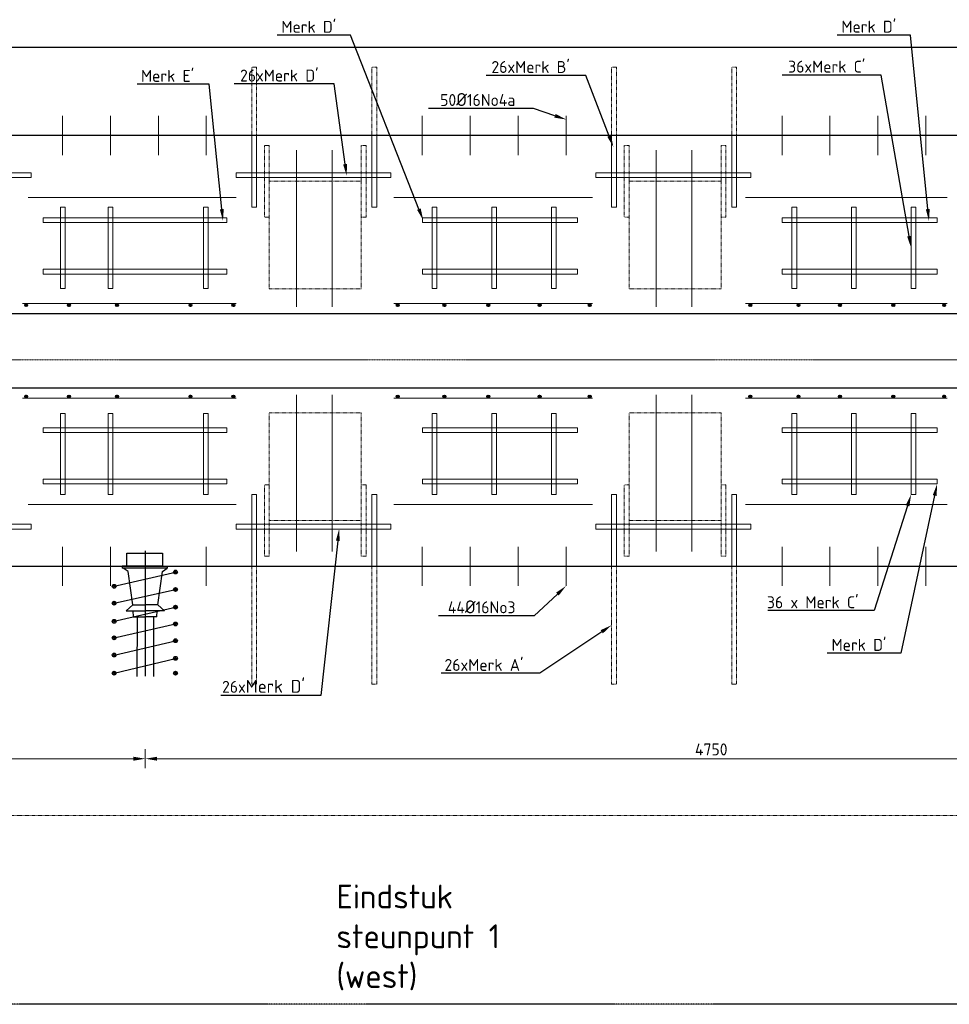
# Model space of a CAD drawing. Header units: millimetres. Extents: x -8028558 to 327273, y -63352 to 83293.
# Tile 56 of 195: x 5373 to 9274, y 4742 to 8871. Entities that reach past the tile are written whole.
import ezdxf
from ezdxf import colors
from ezdxf.entities.mleader import LeaderData, LeaderLine
from ezdxf.math import Vec2, Vec3

# ---------------------------------------------------------------- set-up
doc = ezdxf.new("R2010")
doc.units = ezdxf.units.MM
doc.linetypes.add('NLCS-HIDDEN', pattern=[4, 2, -2])
doc.linetypes.add('XX-AFBREEK', pattern=[7, 4, -1, 1, -1])
for name, color, linetype, lineweight in [('B-CO-BC-AANGRENZENDE CONSTRUCTIE_STAAL-A', 253, 'Continuous', 18), ('B-CO-BC-AFBREEKLIJN-G', 7, 'XX-AFBREEK', 18), ('B-CO-BC-AFBREEKLIJN-GD', 7, 'XX-AFBREEK', 25), ('B-CO-BC-AFBREEKLIJN-GN', 7, 'NLCS-HIDDEN', 13), ('B-CO-BC-BETONVORM-GD', 90, 'Continuous', 25), ('B-CO-BC-BETONVORM-M', 7, 'Continuous', 18), ('B-CO-BC-VOORSPANNING-GD', 200, 'Continuous', 25), ('B-CO-BC-WAPENING-GD', 130, 'Continuous', 25), ('B-CO-BC-WAPENING-GN', 150, 'NLCS-HIDDEN', 13), ('B-CO-BC-WAPENING_HOOFDWAPENING-G', 170, 'Continuous', 18), ('X-XX-AL-VERWIJZING-T25', 7, 'Continuous', 25)]:
    doc.layers.add(name, color=color, linetype=linetype, lineweight=lineweight)
doc.styles.add('NLCS-ISO-MM20-T25', font='NLCS-ISO.ttf', dxfattribs={"height": 50})
doc.styles.add('NLCS-ISO-MM20-T50', font='NLCS-ISO.ttf', dxfattribs={"height": 100})
doc.dimstyles.new('NLCS-MM20-T25-PIJL_L0_H0', dxfattribs={"dimscale": 20, "dimtxt": 2.5, "dimasz": 2.5, "dimexe": 2, "dimexo": 2, "dimgap": 0.7, "dimtad": 1, "dimdec": 0, "dimzin": 0, "dimdsep": 46, "dimtxsty": 'NLCS-ISO-MM20-T25', "dimcen": 0, "dimdle": 2, "dimclrd": 256, "dimclre": 256, "dimclrt": 256, "dimadec": 0, "dimazin": 0, "dimtfac": 1, "dimtdec": 3, "dimtofl": 0, "dimtmove": 0, "dimatfit": 3, "dimfxl": 2, "dimfxlon": 1, "dimtfillclr": 256, "dimtolj": 1, "dimtzin": 0, "dimlwd": -1, "dimlwe": -1, "dimarcsym": 0})
pattern_1 = [(45, (0, 0), (-2.8284271, 2.8284271), []), (45, (0, 2.4284), (-2.8284271, 2.8284271), []), (45, (0, 2.5284), (-2.8284271, 2.8284271), []), (45, (0, 2.6284), (-2.8284271, 2.8284271), [])]

# ---------------------------------------------------------------- blocks, each defined once
blk = doc.blocks.new('*D1619')
at = {"layer": 'B-CO-BC-BETONVORM-M', "transparency": 16777216}
for p, q in [((5899.9, 5812.2), (5899.9, 5732.2)), ((10649.9, 5812.2), (10649.9, 5732.2)), ((10599.9, 5772.2), (5949.9, 5772.2))]:
    blk.add_line(p, q, dxfattribs=at)
for points in [[(5949.9, 5780.5), (5949.9, 5763.8), (5899.9, 5772.2)], [(10599.9, 5780.5), (10599.9, 5763.8), (10649.9, 5772.2)]]:
    blk.add_solid(points, dxfattribs=at)
at = {"layer": 'B-CO-BC-BETONVORM-M', "transparency": 16777216, "insert": (8274.9, 5811.2), "char_height": 50, "attachment_point": 5, "style": 'NLCS-ISO-MM20-T25'}
blk.add_mtext('\\A1;4750', dxfattribs=at)
blk = doc.blocks.new('*D1620')
at = {"layer": 'B-CO-BC-BETONVORM-M', "transparency": 16777216}
for p, q in [((4199.9, 5812.2), (4199.9, 5732.2)), ((5899.9, 5812.2), (5899.9, 5732.2)), ((5849.9, 5772.2), (4249.9, 5772.2))]:
    blk.add_line(p, q, dxfattribs=at)
for points in [[(4249.9, 5780.5), (4249.9, 5763.8), (4199.9, 5772.2)], [(5849.9, 5780.5), (5849.9, 5763.8), (5899.9, 5772.2)]]:
    blk.add_solid(points, dxfattribs=at)
at = {"layer": 'B-CO-BC-BETONVORM-M', "transparency": 16777216, "insert": (5049.9, 5811.2), "char_height": 50, "attachment_point": 5, "style": 'NLCS-ISO-MM20-T25'}
blk.add_mtext('\\A1;1700', dxfattribs=at)

msp = doc.modelspace()

# ---------------------------------------------------------------- hatches: boundary and pattern name
at = {"layer": 'B-CO-BC-AANGRENZENDE CONSTRUCTIE_STAAL-A'}
h = msp.add_hatch(dxfattribs=at)
h.set_pattern_fill('ACO-STAAL', color=256, pattern_type=2)
h.set_pattern_definition(pattern_1)
h.paths.add_polyline_path([(5394.2, 7674.4, -1), (5406.2, 7674.4, -1)])
h = msp.add_hatch(dxfattribs=at)
h.set_pattern_fill('ACO-STAAL', color=256, pattern_type=2)
h.set_pattern_definition(pattern_1)
h.paths.add_polyline_path([(5573.6, 7674.4, -1), (5585.6, 7674.4, -1)])
h = msp.add_hatch(dxfattribs=at)
h.set_pattern_fill('ACO-STAAL', color=256, pattern_type=2)
h.set_pattern_definition(pattern_1)
h.paths.add_polyline_path([(5775.6, 7674.4, -1), (5787.6, 7674.4, -1)])
h = msp.add_hatch(dxfattribs=at)
h.set_pattern_fill('ACO-STAAL', color=256, pattern_type=2)
h.set_pattern_definition(pattern_1)
h.paths.add_polyline_path([(6083.9, 7674.4, -1), (6095.9, 7674.4, -1)])
h = msp.add_hatch(dxfattribs=at)
h.set_pattern_fill('ACO-STAAL', color=256, pattern_type=2)
h.set_pattern_definition(pattern_1)
h.paths.add_polyline_path([(6263.6, 7674.4, -1), (6275.6, 7674.4, -1)])
h = msp.add_hatch(dxfattribs=at)
h.set_pattern_fill('ACO-STAAL', color=256, pattern_type=2)
h.set_pattern_definition(pattern_1)
h.paths.add_polyline_path([(6953.2, 7674.4, -1), (6965.2, 7674.4, -1)])
h = msp.add_hatch(dxfattribs=at)
h.set_pattern_fill('ACO-STAAL', color=256, pattern_type=2)
h.set_pattern_definition(pattern_1)
h.paths.add_polyline_path([(7149.1, 7674.4, -1), (7161.1, 7674.4, -1)])
h = msp.add_hatch(dxfattribs=at)
h.set_pattern_fill('ACO-STAAL', color=256, pattern_type=2)
h.set_pattern_definition(pattern_1)
h.paths.add_polyline_path([(7333.3, 7674.4, -1), (7345.3, 7674.4, -1)])
h = msp.add_hatch(dxfattribs=at)
h.set_pattern_fill('ACO-STAAL', color=256, pattern_type=2)
h.set_pattern_definition(pattern_1)
h.paths.add_polyline_path([(7548.9, 7674.4, -1), (7560.9, 7674.4, -1)])
h = msp.add_hatch(dxfattribs=at)
h.set_pattern_fill('ACO-STAAL', color=256, pattern_type=2)
h.set_pattern_definition(pattern_1)
h.paths.add_polyline_path([(7758.9, 7674.4, -1), (7770.9, 7674.4, -1)])
h = msp.add_hatch(dxfattribs=at)
h.set_pattern_fill('ACO-STAAL', color=256, pattern_type=2)
h.set_pattern_definition(pattern_1)
h.paths.add_polyline_path([(8432.6, 7674.4, -1), (8444.6, 7674.4, -1)])
h = msp.add_hatch(dxfattribs=at)
h.set_pattern_fill('ACO-STAAL', color=256, pattern_type=2)
h.set_pattern_definition(pattern_1)
h.paths.add_polyline_path([(8634.8, 7674.4, -1), (8646.8, 7674.4, -1)])
h = msp.add_hatch(dxfattribs=at)
h.set_pattern_fill('ACO-STAAL', color=256, pattern_type=2)
h.set_pattern_definition(pattern_1)
h.paths.add_polyline_path([(8808.7, 7674.4, -1), (8820.7, 7674.4, -1)])
h = msp.add_hatch(dxfattribs=at)
h.set_pattern_fill('ACO-STAAL', color=256, pattern_type=2)
h.set_pattern_definition(pattern_1)
h.paths.add_polyline_path([(9032.8, 7674.4, -1), (9044.8, 7674.4, -1)])
h = msp.add_hatch(dxfattribs=at)
h.set_pattern_fill('ACO-STAAL', color=256, pattern_type=2)
h.set_pattern_definition(pattern_1)
h.paths.add_polyline_path([(9246, 7674.4, -1), (9258, 7674.4, -1)])
h = msp.add_hatch(dxfattribs=at)
h.set_pattern_fill('ACO-STAAL', color=256, pattern_type=2)
h.set_pattern_definition(pattern_1)
h.paths.add_polyline_path([(5394.2, 7290.4, 1), (5406.2, 7290.4, 1)])
h = msp.add_hatch(dxfattribs=at)
h.set_pattern_fill('ACO-STAAL', color=256, pattern_type=2)
h.set_pattern_definition(pattern_1)
h.paths.add_polyline_path([(5573.6, 7290.4, 1), (5585.6, 7290.4, 1)])
h = msp.add_hatch(dxfattribs=at)
h.set_pattern_fill('ACO-STAAL', color=256, pattern_type=2)
h.set_pattern_definition(pattern_1)
h.paths.add_polyline_path([(5775.6, 7290.4, 1), (5787.6, 7290.4, 1)])
h = msp.add_hatch(dxfattribs=at)
h.set_pattern_fill('ACO-STAAL', color=256, pattern_type=2)
h.set_pattern_definition(pattern_1)
h.paths.add_polyline_path([(6083.9, 7290.4, 1), (6095.9, 7290.4, 1)])
h = msp.add_hatch(dxfattribs=at)
h.set_pattern_fill('ACO-STAAL', color=256, pattern_type=2)
h.set_pattern_definition(pattern_1)
h.paths.add_polyline_path([(6263.6, 7290.4, 1), (6275.6, 7290.4, 1)])
h = msp.add_hatch(dxfattribs=at)
h.set_pattern_fill('ACO-STAAL', color=256, pattern_type=2)
h.set_pattern_definition(pattern_1)
h.paths.add_polyline_path([(6953.2, 7290.4, 1), (6965.2, 7290.4, 1)])
h = msp.add_hatch(dxfattribs=at)
h.set_pattern_fill('ACO-STAAL', color=256, pattern_type=2)
h.set_pattern_definition(pattern_1)
h.paths.add_polyline_path([(7149.1, 7290.4, 1), (7161.1, 7290.4, 1)])
h = msp.add_hatch(dxfattribs=at)
h.set_pattern_fill('ACO-STAAL', color=256, pattern_type=2)
h.set_pattern_definition(pattern_1)
h.paths.add_polyline_path([(7333.3, 7290.4, 1), (7345.3, 7290.4, 1)])
h = msp.add_hatch(dxfattribs=at)
h.set_pattern_fill('ACO-STAAL', color=256, pattern_type=2)
h.set_pattern_definition(pattern_1)
h.paths.add_polyline_path([(7548.9, 7290.4, 1), (7560.9, 7290.4, 1)])
h = msp.add_hatch(dxfattribs=at)
h.set_pattern_fill('ACO-STAAL', color=256, pattern_type=2)
h.set_pattern_definition(pattern_1)
h.paths.add_polyline_path([(7758.9, 7290.4, 1), (7770.9, 7290.4, 1)])
h = msp.add_hatch(dxfattribs=at)
h.set_pattern_fill('ACO-STAAL', color=256, pattern_type=2)
h.set_pattern_definition(pattern_1)
h.paths.add_polyline_path([(8432.6, 7290.4, 1), (8444.6, 7290.4, 1)])
h = msp.add_hatch(dxfattribs=at)
h.set_pattern_fill('ACO-STAAL', color=256, pattern_type=2)
h.set_pattern_definition(pattern_1)
h.paths.add_polyline_path([(8634.8, 7290.4, 1), (8646.8, 7290.4, 1)])
h = msp.add_hatch(dxfattribs=at)
h.set_pattern_fill('ACO-STAAL', color=256, pattern_type=2)
h.set_pattern_definition(pattern_1)
h.paths.add_polyline_path([(8808.7, 7290.4, 1), (8820.7, 7290.4, 1)])
h = msp.add_hatch(dxfattribs=at)
h.set_pattern_fill('ACO-STAAL', color=256, pattern_type=2)
h.set_pattern_definition(pattern_1)
h.paths.add_polyline_path([(9032.8, 7290.4, 1), (9044.8, 7290.4, 1)])
h = msp.add_hatch(dxfattribs=at)
h.set_pattern_fill('ACO-STAAL', color=256, pattern_type=2)
h.set_pattern_definition(pattern_1)
h.paths.add_polyline_path([(9246, 7290.4, 1), (9258, 7290.4, 1)])

# ---------------------------------------------------------------- linework, layer by layer
at = {"layer": 'B-CO-BC-AFBREEKLIJN-G', "flags": 128}
msp.add_lwpolyline([(16404, 7445.1), (-6325, 7445.1)], dxfattribs=at)
at = {"layer": 'B-CO-BC-AFBREEKLIJN-GD', "flags": 128}
msp.add_lwpolyline([(15614.8, 4742.3), (-5445.2, 4742.3)], dxfattribs=at)
at = {"layer": 'B-CO-BC-AFBREEKLIJN-GN', "flags": 128}
msp.add_lwpolyline([(12216, 5533.5), (-2153.5, 5533.5)], dxfattribs=at)
at = {"layer": 'B-CO-BC-BETONVORM-GD', "flags": 128}
for points in [[(15714.8, 8755), (-5940.2, 8755)], [(15714.8, 8385.7), (-5940.2, 8385.7)], [(15714.8, 7638.4), (-5940.2, 7638.4)], [(-5395.2, 6579.1), (15514.8, 6579.1), (15514.8, 4742.3)]]:
    msp.add_lwpolyline(points, dxfattribs=at)
at = {"layer": 'B-CO-BC-BETONVORM-GD', "ltscale": 500, "flags": 128}
msp.add_lwpolyline([(15494.8, 6579.1), (15494.8, 7326.4), (-5395.2, 7326.4), (-5395.2, 4742.3)], dxfattribs=at)
at = {"layer": 'B-CO-BC-VOORSPANNING-GD', "ltscale": 500, "flags": 128}
for points in [[(5822.5, 6579.1), (5822.5, 6634.1)], [(5822.5, 6634.1), (5972.5, 6634.1)], [(5972.5, 6634.1), (5972.5, 6579.1)], [(5822.5, 6579.1), (5802.5, 6579.1)], [(5802.5, 6579.1), (5802.5, 6571.1)], [(5972.5, 6579.1), (5822.5, 6579.1)], [(5972.5, 6579.1), (5992.5, 6579.1)], [(5992.5, 6579.1), (5992.5, 6571.1)], [(6034.9, 6554.8), (6018.9, 6554.8)], [(6026.9, 6546.8), (6026.9, 6562.8)], [(6026.9, 6554.8), (6034.9, 6554.8)], [(5777.6, 6495.2), (5761.6, 6495.2)], [(5769.6, 6487.2), (5769.6, 6503.2)], [(5769.6, 6495.2), (5777.6, 6495.2)], [(6026.9, 6473.9), (6026.9, 6489.9)], [(6034.9, 6481.9), (6018.9, 6481.9)], [(6026.9, 6481.9), (6034.9, 6481.9)], [(5777.6, 6424.6), (5761.6, 6424.6)], [(5769.6, 6416.6), (5769.6, 6432.6)], [(5769.6, 6424.6), (5777.6, 6424.6)], [(6034.9, 6407.9), (6018.9, 6407.9)], [(6026.9, 6399.9), (6026.9, 6415.9)], [(6026.9, 6407.9), (6034.9, 6407.9)], [(5777.6, 6348.3), (5761.6, 6348.3)], [(5769.6, 6340.3), (5769.6, 6356.3)], [(5769.6, 6348.3), (5777.6, 6348.3)], [(6034.9, 6337.2), (6018.9, 6337.2)], [(6026.9, 6329.2), (6026.9, 6345.2)], [(6026.9, 6337.2), (6034.9, 6337.2)], [(5777.6, 6278.8), (5761.6, 6278.8)], [(5769.6, 6270.8), (5769.6, 6286.8)], [(5769.6, 6278.8), (5777.6, 6278.8)], [(6034.9, 6267.1), (6018.9, 6267.1)], [(6026.9, 6259.1), (6026.9, 6275.1)], [(6026.9, 6267.1), (6034.9, 6267.1)], [(5777.6, 6207), (5761.6, 6207)], [(5769.6, 6199), (5769.6, 6215)], [(5769.6, 6207), (5777.6, 6207)], [(6026.9, 6185.1), (6026.9, 6201.1)], [(6034.9, 6193.1), (6018.9, 6193.1)], [(6026.9, 6193.1), (6034.9, 6193.1)], [(5777.6, 6130.7), (5761.6, 6130.7)], [(5769.6, 6122.7), (5769.6, 6138.7)], [(5769.6, 6130.7), (5777.6, 6130.7)], [(6034.9, 6130.7), (6018.9, 6130.7)], [(6026.9, 6122.7), (6026.9, 6138.7)], [(6026.9, 6130.7), (6034.9, 6130.7)]]:
    msp.add_lwpolyline(points, dxfattribs=at)
at = {"layer": 'B-CO-BC-VOORSPANNING-GD', "ltscale": 5, "flags": 128}
for points in [[(5899.9, 6643.4), (5899.9, 6118.3)], [(5992.5, 6571.1), (5802.5, 6571.1)], [(5827.8, 6556.8), (5807.3, 6571.1)], [(5971.9, 6556.8), (5992.5, 6571.1)], [(5769.6, 6495.2), (6026.9, 6554.8)], [(5847.3, 6417.4), (5827.8, 6556.8)], [(5952.4, 6417.4), (5971.9, 6556.8)], [(5769.6, 6424.6), (6026.9, 6481.9)], [(5769.6, 6348.3), (6026.9, 6407.9)], [(5819.3, 6392.5), (5847.3, 6417.4)], [(5980.4, 6392.5), (5952.4, 6417.4)], [(5851.1, 6367.5), (5849.7, 6392.8)], [(5865.8, 6367.7), (5865.1, 6116.6)], [(5934, 6367.7), (5934.7, 6116.6)], [(5948.7, 6367.5), (5950.1, 6392.8)], [(5769.6, 6278.8), (6026.9, 6337.2)], [(5769.6, 6207), (6026.9, 6267.1)], [(5769.6, 6130.7), (6026.9, 6193.1)]]:
    msp.add_lwpolyline(points, dxfattribs=at)
at = {"layer": 'B-CO-BC-VOORSPANNING-GD', "flags": 128}
for points in [[(5847.3, 6417.4), (5899.9, 6417.4)], [(5952.4, 6417.4), (5899.9, 6417.4)], [(5819.3, 6392.5), (5899.9, 6392.5)], [(5851.1, 6367.5), (5899.9, 6367.5)], [(5980.4, 6392.5), (5899.9, 6392.5)], [(5948.7, 6367.5), (5899.9, 6367.5)]]:
    msp.add_lwpolyline(points, dxfattribs=at)
at = {"layer": 'B-CO-BC-VOORSPANNING-GD', "ltscale": 500}
for centre in [(6026.9, 6554.8), (5769.6, 6495.2), (6026.9, 6481.9), (5769.6, 6424.6), (6026.9, 6407.9), (5769.6, 6348.3), (6026.9, 6337.2), (5769.6, 6278.8), (6026.9, 6267.1), (5769.6, 6207), (6026.9, 6193.1), (5769.6, 6130.7), (6026.9, 6130.7)]:
    msp.add_circle(centre, 8, dxfattribs=at)
at = {"layer": 'B-CO-BC-WAPENING-GD'}
for centre in [(5400.2, 7674.4), (5579.6, 7674.4), (5781.6, 7674.4), (6089.9, 7674.4), (6269.6, 7674.4), (6959.2, 7674.4), (7155.1, 7674.4), (7339.3, 7674.4), (7554.9, 7674.4), (7764.9, 7674.4), (8438.6, 7674.4), (8640.8, 7674.4), (8814.7, 7674.4), (9038.8, 7674.4), (9252, 7674.4), (5400.2, 7290.4), (5579.6, 7290.4), (5781.6, 7290.4), (6089.9, 7290.4), (6269.6, 7290.4), (6959.2, 7290.4), (7155.1, 7290.4), (7339.3, 7290.4), (7554.9, 7290.4), (7764.9, 7290.4), (8438.6, 7290.4), (8640.8, 7290.4), (8814.7, 7290.4), (9038.8, 7290.4), (9252, 7290.4)]:
    msp.add_circle(centre, 6, dxfattribs=at)
at = {"layer": 'B-CO-BC-WAPENING-GN'}
for points in [[(6367.3, 8385.7), (6367.3, 8672.4), (6347.3, 8672.4), (6347.3, 8385.7)], [(6871.2, 8385.7), (6871.2, 8672.4), (6851.2, 8672.4), (6851.2, 8385.7)], [(7876.8, 8385.7), (7876.8, 8672.4), (7856.8, 8672.4), (7856.8, 8385.7)], [(8380.7, 8385.7), (8380.7, 8672.4), (8360.7, 8672.4), (8360.7, 8385.7)]]:
    msp.add_lwpolyline(points, dxfattribs=at)
at = {"layer": 'B-CO-BC-WAPENING-GN', "flags": 128}
for points in [[(6420.4, 8343.5), (6400.4, 8343.5)], [(6400.4, 8343.5), (6400.4, 8043.5)], [(6420.4, 8193.5), (6420.4, 8343.5)], [(6826.3, 8343.5), (6806.3, 8343.5)], [(6806.3, 8343.5), (6806.3, 8193.5)], [(6826.3, 8193.5), (6826.3, 8343.5)], [(7930, 8343.5), (7910, 8343.5)], [(7910, 8343.5), (7910, 8043.5)], [(7930, 8193.5), (7930, 8343.5)], [(8335.9, 8343.5), (8315.9, 8343.5)], [(8315.9, 8343.5), (8315.9, 8193.5)], [(8335.9, 8193.5), (8335.9, 8343.5)], [(6826.3, 8193.5), (6826.3, 8043.5)], [(8335.9, 8193.5), (8335.9, 8043.5)], [(6420.4, 8043.5), (6400.4, 8043.5)], [(6826.3, 8043.5), (6806.3, 8043.5)], [(7930, 8043.5), (7910, 8043.5)], [(8335.9, 8043.5), (8315.9, 8043.5)], [(6400.4, 6621.3), (6400.4, 6921.3)], [(6420.4, 6921.3), (6400.4, 6921.3)], [(6826.3, 6921.3), (6806.3, 6921.3)], [(6826.3, 6771.3), (6826.3, 6921.3)], [(7910, 6621.3), (7910, 6921.3)], [(7930, 6921.3), (7910, 6921.3)], [(8335.9, 6921.3), (8315.9, 6921.3)], [(8335.9, 6771.3), (8335.9, 6921.3)], [(6420.4, 6771.3), (6420.4, 6621.3)], [(6806.3, 6621.3), (6806.3, 6771.3)], [(6826.3, 6771.3), (6826.3, 6621.3)], [(7930, 6771.3), (7930, 6621.3)], [(8315.9, 6621.3), (8315.9, 6771.3)], [(8335.9, 6771.3), (8335.9, 6621.3)], [(6420.4, 6621.3), (6400.4, 6621.3)], [(6826.3, 6621.3), (6806.3, 6621.3)], [(7930, 6621.3), (7910, 6621.3)], [(8335.9, 6621.3), (8315.9, 6621.3)], [(6347.3, 6579.1), (6347.3, 6085.4)], [(6367.3, 6085.4), (6367.3, 6579.1)], [(6851.2, 6579.1), (6851.2, 6085.4)], [(6871.2, 6085.4), (6871.2, 6579.1)], [(7856.8, 6579.1), (7856.8, 6085.4)], [(7876.8, 6085.4), (7876.8, 6579.1)], [(8360.7, 6579.1), (8360.7, 6085.4)], [(8380.7, 6085.4), (8380.7, 6579.1)], [(6347.3, 6085.4), (6367.3, 6085.4)], [(6851.2, 6085.4), (6871.2, 6085.4)], [(7856.8, 6085.4), (7876.8, 6085.4)], [(8360.7, 6085.4), (8380.7, 6085.4)]]:
    msp.add_lwpolyline(points, dxfattribs=at)
at = {"layer": 'B-CO-BC-WAPENING-GN'}
for points in [[(6806.3, 8193.5), (6420.4, 8193.5), (6420.4, 7742.3), (6806.3, 7742.3)], [(8315.9, 8193.5), (7930, 8193.5), (7930, 7742.3), (8315.9, 7742.3)], [(6806.3, 6771.3), (6420.4, 6771.3), (6420.4, 7222.5), (6806.3, 7222.5)], [(8315.9, 6771.3), (7930, 6771.3), (7930, 7222.5), (8315.9, 7222.5)]]:
    msp.add_lwpolyline(points, close=True, dxfattribs=at)
at = {"layer": 'B-CO-BC-WAPENING_HOOFDWAPENING-G', "flags": 128}
for points in [[(5552.8, 8467.9), (5552.8, 8303.5)], [(5753.9, 8467.9), (5753.9, 8303.5)], [(5955, 8467.9), (5955, 8303.5)], [(6156.2, 8467.9), (6156.2, 8303.5)], [(7062.3, 8467.9), (7062.3, 8303.5)], [(7263.4, 8467.9), (7263.4, 8303.5)], [(7464.6, 8467.9), (7464.6, 8303.5)], [(7665.7, 8467.9), (7665.7, 8303.5)], [(8571.8, 8467.9), (8571.8, 8303.5)], [(8773, 8467.9), (8773, 8303.5)], [(8974.1, 8467.9), (8974.1, 8303.5)], [(9175.2, 8467.9), (9175.2, 8303.5)], [(6534.3, 8140.3), (6534.3, 8323.8)], [(6684.2, 8136.5), (6684.2, 8323.8)], [(8043.8, 8140.3), (8043.8, 8323.8)], [(8193.7, 8136.5), (8193.7, 8323.8)], [(6534.3, 8140.3), (6534.3, 7666.5)], [(6684.2, 8136.5), (6684.2, 7666.5)], [(8043.8, 8140.3), (8043.8, 7666.5)], [(8193.7, 8136.5), (8193.7, 7666.5)], [(6281.6, 8125.9), (5409.1, 8125.9)], [(7777, 8125.9), (6942.4, 8125.9)], [(9264.1, 8125.9), (8419.2, 8125.9)], [(6281.6, 7680.4), (5384.5, 7680.4)], [(7777, 7680.4), (6942.4, 7680.4)], [(9264.1, 7680.4), (8419.2, 7680.4)], [(6281.6, 7284.4), (5384.5, 7284.4)], [(6534.3, 6824.5), (6534.3, 7298.3)], [(6684.2, 6828.3), (6684.2, 7298.3)], [(7777, 7284.4), (6942.4, 7284.4)], [(8043.8, 6824.5), (8043.8, 7298.3)], [(8193.7, 6828.3), (8193.7, 7298.3)], [(9264.1, 7284.4), (8419.2, 7284.4)], [(6281.6, 6838.9), (5409.1, 6838.9)], [(6534.3, 6824.5), (6534.3, 6641)], [(6684.2, 6828.3), (6684.2, 6641)], [(7777, 6838.9), (6942.4, 6838.9)], [(8043.8, 6824.5), (8043.8, 6641)], [(8193.7, 6828.3), (8193.7, 6641)], [(9264.1, 6838.9), (8419.2, 6838.9)], [(5552.8, 6496.9), (5552.8, 6661.3)], [(5753.9, 6496.9), (5753.9, 6661.3)], [(6156.2, 6496.9), (6156.2, 6661.3)], [(7062.3, 6496.9), (7062.3, 6661.3)], [(7263.4, 6496.9), (7263.4, 6661.3)], [(7464.6, 6496.9), (7464.6, 6661.3)], [(7665.7, 6496.9), (7665.7, 6661.3)], [(8571.8, 6496.9), (8571.8, 6661.3)], [(8773, 6496.9), (8773, 6661.3)], [(8974.1, 6496.9), (8974.1, 6661.3)], [(9175.2, 6496.9), (9175.2, 6661.3)]]:
    msp.add_lwpolyline(points, dxfattribs=at)
at = {"layer": 'B-CO-BC-WAPENING_HOOFDWAPENING-G'}
for points in [[(6367.3, 8385.7), (6367.3, 8084.4), (6347.3, 8084.4), (6347.3, 8385.7)], [(6871.2, 8385.7), (6871.2, 8084.4), (6851.2, 8084.4), (6851.2, 8385.7)], [(7876.8, 8385.7), (7876.8, 8084.4), (7856.8, 8084.4), (7856.8, 8385.7)], [(8380.7, 8385.7), (8380.7, 8084.4), (8360.7, 8084.4), (8360.7, 8385.7)], [(6367.3, 6579.1), (6367.3, 6880.4), (6347.3, 6880.4), (6347.3, 6579.1)], [(6871.2, 6579.1), (6871.2, 6880.4), (6851.2, 6880.4), (6851.2, 6579.1)], [(7876.8, 6579.1), (7876.8, 6880.4), (7856.8, 6880.4), (7856.8, 6579.1)], [(8380.7, 6579.1), (8380.7, 6880.4), (8360.7, 6880.4), (8360.7, 6579.1)]]:
    msp.add_lwpolyline(points, dxfattribs=at)
for points in [[(4771.6, 8229.5), (4771.6, 8209.5), (5421.6, 8209.5), (5421.6, 8229.5)], [(6281.1, 8229.5), (6281.1, 8209.5), (6931.1, 8209.5), (6931.1, 8229.5)], [(7790.7, 8229.5), (7790.7, 8209.5), (8440.7, 8209.5), (8440.7, 8229.5)], [(5544.6, 8084.4), (5544.6, 7744.4), (5564.6, 7744.4), (5564.6, 8084.4)], [(5744.5, 8084.4), (5744.5, 7744.4), (5764.5, 7744.4), (5764.5, 8084.4)], [(6144.4, 8084.4), (6144.4, 7744.4), (6164.4, 7744.4), (6164.4, 8084.4)], [(7104.1, 8084.4), (7104.1, 7744.4), (7124.1, 7744.4), (7124.1, 8084.4)], [(7354, 8084.4), (7354, 7744.4), (7374, 7744.4), (7374, 8084.4)], [(7603.9, 8084.4), (7603.9, 7744.4), (7623.9, 7744.4), (7623.9, 8084.4)], [(8613.6, 8084.4), (8613.6, 7744.4), (8633.6, 7744.4), (8633.6, 8084.4)], [(8863.5, 8084.4), (8863.5, 7744.4), (8883.5, 7744.4), (8883.5, 8084.4)], [(9113.5, 8084.4), (9113.5, 7744.4), (9133.5, 7744.4), (9133.5, 8084.4)], [(5471.7, 8040.2), (5471.7, 8020.2), (6241.7, 8020.2), (6241.7, 8040.2)], [(7063.3, 8040.2), (7063.3, 8020.2), (7713.3, 8020.2), (7713.3, 8040.2)], [(8572.8, 8040.2), (8572.8, 8020.2), (9222.8, 8020.2), (9222.8, 8040.2)], [(5471.7, 7824.5), (5471.7, 7804.5), (6241.7, 7804.5), (6241.7, 7824.5)], [(7063.3, 7824.5), (7063.3, 7804.5), (7713.3, 7804.5), (7713.3, 7824.5)], [(8572.8, 7824.5), (8572.8, 7804.5), (9222.8, 7804.5), (9222.8, 7824.5)], [(5544.6, 6880.4), (5544.6, 7220.4), (5564.6, 7220.4), (5564.6, 6880.4)], [(5744.5, 6880.4), (5744.5, 7220.4), (5764.5, 7220.4), (5764.5, 6880.4)], [(6144.4, 6880.4), (6144.4, 7220.4), (6164.4, 7220.4), (6164.4, 6880.4)], [(7104.1, 6880.4), (7104.1, 7220.4), (7124.1, 7220.4), (7124.1, 6880.4)], [(7354, 6880.4), (7354, 7220.4), (7374, 7220.4), (7374, 6880.4)], [(7603.9, 6880.4), (7603.9, 7220.4), (7623.9, 7220.4), (7623.9, 6880.4)], [(8613.6, 6880.4), (8613.6, 7220.4), (8633.6, 7220.4), (8633.6, 6880.4)], [(8863.5, 6880.4), (8863.5, 7220.4), (8883.5, 7220.4), (8883.5, 6880.4)], [(9113.5, 6880.4), (9113.5, 7220.4), (9133.5, 7220.4), (9133.5, 6880.4)], [(5471.7, 7140.3), (5471.7, 7160.3), (6241.7, 7160.3), (6241.7, 7140.3)], [(7063.3, 7140.3), (7063.3, 7160.3), (7713.3, 7160.3), (7713.3, 7140.3)], [(8572.8, 7140.3), (8572.8, 7160.3), (9222.8, 7160.3), (9222.8, 7140.3)], [(5471.7, 6924.6), (5471.7, 6944.6), (6241.7, 6944.6), (6241.7, 6924.6)], [(7063.3, 6924.6), (7063.3, 6944.6), (7713.3, 6944.6), (7713.3, 6924.6)], [(8572.8, 6924.6), (8572.8, 6944.6), (9222.8, 6944.6), (9222.8, 6924.6)], [(4771.6, 6735.3), (4771.6, 6755.3), (5421.6, 6755.3), (5421.6, 6735.3)], [(6281.1, 6735.3), (6281.1, 6755.3), (6931.1, 6755.3), (6931.1, 6735.3)], [(7790.7, 6735.3), (7790.7, 6755.3), (8440.7, 6755.3), (8440.7, 6735.3)]]:
    msp.add_lwpolyline(points, close=True, dxfattribs=at)

# ---------------------------------------------------------------- texts
at = {"layer": 'X-XX-AL-VERWIJZING-T25', "insert": (6702.1, 5244.2), "char_height": 100, "attachment_point": 1, "style": 'NLCS-ISO-MM20-T50'}
msp.add_mtext_dynamic_manual_height_columns('Eindstuk steunpunt 1 (west)', width=927.245, gutter_width=35, heights=[0], dxfattribs=at)

# ---------------------------------------------------------------- dimensions: what is measured, and where the dimension line sits
at = {"layer": 'B-CO-BC-BETONVORM-M'}
for base, p1, p2, picture, middle in [((4199.9, 5772.2), (5899.9, 6579.1), (4199.9, 6579.1), '*D1620', (5049.9, 5811.2)), ((5899.9, 5772.2), (10649.9, 6579.1), (5899.9, 6579.1), '*D1619', (8274.9, 5811.2))]:
    dim = msp.add_linear_dim(base=base, p1=p1, p2=p2, angle=180, dimstyle='NLCS-MM20-T25-PIJL_L0_H0', dxfattribs=at)
    dim.commit()
    dim.dimension.update_dxf_attribs({"geometry": picture, "text_midpoint": middle})

# ---------------------------------------------------------------- leaders
at = {"layer": 'X-XX-AL-VERWIJZING-T25'}
ml = msp.add_multileader_mtext('Standard', dxfattribs=at)
ml.set_content("Merk D'", color=256, style='NLCS-ISO-MM20-T25')
ml.set_leader_properties(color=256, linetype='ByLayer', lineweight=-1)
ml.build(insert=Vec2(0, 0))
ml.multileader.update_dxf_attribs({"text_left_attachment_type": 5, "text_right_attachment_type": 5, "dogleg_length": 50, "arrow_head_size": 50})
ctx = ml.context
ctx.base_point, ctx.char_height, ctx.arrow_head_size, ctx.landing_gap_size, ctx.plane_origin = Vec3(6453.2, 8806.2), 50, 50, 18, Vec3(6993, 9037.6)
ctx.left_attachment, ctx.right_attachment = 5, 5
notes = []
notes.append((ctx, [(0, (1, 1, 0), (6761.7, 8806.2), (-1, 0), 50, [(0, [(7066.4, 8030.3)], 0, [])])]))
ctx.mtext.insert, ctx.mtext.flow_direction = Vec3(6471.2, 8866.2), 5
ml = msp.add_multileader_mtext('Standard', dxfattribs=at)
ml.set_content("Merk D'", color=256, style='NLCS-ISO-MM20-T25')
ml.set_leader_properties(color=256, linetype='ByLayer', lineweight=-1)
ml.build(insert=Vec2(0, 0))
ml.multileader.update_dxf_attribs({"text_left_attachment_type": 5, "text_right_attachment_type": 5, "dogleg_length": 50, "arrow_head_size": 50})
ctx = ml.context
ctx.base_point, ctx.char_height, ctx.arrow_head_size, ctx.landing_gap_size, ctx.plane_origin = Vec3(8802.9, 8806.9), 50, 50, 18, Vec3(9325.2, 9003.9)
ctx.left_attachment, ctx.right_attachment = 5, 5
notes.append((ctx, [(0, (1, 1, 0), (9111.4, 8806.9), (-1, 0), 50, [(0, [(9188.3, 8027.3)], 0, [])])]))
ctx.mtext.insert, ctx.mtext.flow_direction = Vec3(8820.9, 8866.9), 5
ml = msp.add_multileader_mtext('Standard', dxfattribs=at)
ml.set_content('4{\\H1.08333x;Ø\\H1x;12No9a,b}', color=256, style='NLCS-ISO-MM20-T25')
ml.set_leader_properties(color=256, linetype='ByLayer', lineweight=-1)
ml.build(insert=Vec2(0, 0))
ml.multileader.update_dxf_attribs({"text_left_attachment_type": 5, "text_right_attachment_type": 5, "dogleg_length": 50, "arrow_head_size": 50})
ctx = ml.context
ctx.base_point, ctx.char_height, ctx.arrow_head_size, ctx.landing_gap_size, ctx.plane_origin = Vec3(1884.9, 8640.2), 50, 50, 18, Vec3(2296.6, 8593.8)
ctx.left_attachment, ctx.right_attachment = 5, 5
notes.append((ctx, [(1, (1, 1, 0), (2333.6, 8640.2), (-1, 0), 50, [(0, [(2425.4, 8356.7)], 0, [])])]))
ctx.mtext.insert, ctx.mtext.width, ctx.mtext.flow_direction = Vec3(1902.9, 8705.2), 19735.353, 5
ml = msp.add_multileader_mtext('Standard', dxfattribs=at)
ml.set_content("26xMerk B'", color=256, style='NLCS-ISO-MM20-T25')
ml.set_leader_properties(color=256, linetype='ByLayer', lineweight=-1)
ml.build(insert=Vec2(0, 0))
ml.multileader.update_dxf_attribs({"text_left_attachment_type": 5, "text_right_attachment_type": 5, "dogleg_length": 50, "arrow_head_size": 50})
ctx = ml.context
ctx.base_point, ctx.char_height, ctx.arrow_head_size, ctx.landing_gap_size, ctx.plane_origin = Vec3(7334.5, 8637.8), 50, 50, 18, Vec3(7861.8, 8834.8)
ctx.left_attachment, ctx.right_attachment = 5, 5
notes.append((ctx, [(0, (1, 1, 0), (7748, 8637.8), (-1, 0), 50, [(0, [(7864.4, 8336.8)], 0, [])])]))
ctx.mtext.insert, ctx.mtext.flow_direction = Vec3(7352.5, 8697.8), 5
ml = msp.add_multileader_mtext('Standard', dxfattribs=at)
ml.set_content("36xMerk C'", color=256, style='NLCS-ISO-MM20-T25')
ml.set_leader_properties(color=256, linetype='ByLayer', lineweight=-1)
ml.build(insert=Vec2(0, 0))
ml.multileader.update_dxf_attribs({"text_left_attachment_type": 5, "text_right_attachment_type": 5, "dogleg_length": 50, "arrow_head_size": 50})
ctx = ml.context
ctx.base_point, ctx.char_height, ctx.arrow_head_size, ctx.landing_gap_size, ctx.plane_origin = Vec3(8579.6, 8639.2), 50, 50, 18, Vec3(9123.3, 8860.8)
ctx.left_attachment, ctx.right_attachment = 5, 5
notes.append((ctx, [(0, (1, 1, 0), (8988.1, 8639.2), (-1, 0), 50, [(0, [(9113.5, 7914.4)], 0, [])])]))
ctx.mtext.insert, ctx.mtext.flow_direction = Vec3(8597.6, 8699.2), 5
ml = msp.add_multileader_mtext('Standard', dxfattribs=at)
ml.set_content("Merk E'", color=256, style='NLCS-ISO-MM20-T25')
ml.set_leader_properties(color=256, linetype='ByLayer', lineweight=-1)
ml.build(insert=Vec2(0, 0))
ml.multileader.update_dxf_attribs({"text_left_attachment_type": 5, "text_right_attachment_type": 5, "dogleg_length": 50, "arrow_head_size": 50})
ctx = ml.context
ctx.base_point, ctx.char_height, ctx.arrow_head_size, ctx.landing_gap_size, ctx.plane_origin = Vec3(5864.2, 8600.4), 50, 50, 18, Vec3(6267.6, 8683.2)
ctx.left_attachment, ctx.right_attachment = 5, 5
notes.append((ctx, [(0, (1, 1, 0), (6167.7, 8600.4), (-1, 0), 50, [(0, [(6226.1, 8027.2)], 0, [])])]))
ctx.mtext.insert, ctx.mtext.flow_direction = Vec3(5882.2, 8660.4), 5
ml = msp.add_multileader_mtext('Standard', dxfattribs=at)
ml.set_content("26xMerk D'", color=256, style='NLCS-ISO-MM20-T25')
ml.set_leader_properties(color=256, linetype='ByLayer', lineweight=-1)
ml.build(insert=Vec2(0, 0))
ml.multileader.update_dxf_attribs({"text_left_attachment_type": 5, "text_right_attachment_type": 5, "dogleg_length": 50, "arrow_head_size": 50})
ctx = ml.context
ctx.base_point, ctx.char_height, ctx.arrow_head_size, ctx.landing_gap_size, ctx.plane_origin = Vec3(6279.6, 8602), 50, 50, 18, Vec3(6660.6, 9217.3)
ctx.left_attachment, ctx.right_attachment = 5, 5
notes.append((ctx, [(0, (1, 1, 0), (6693.1, 8602), (-1, 0), 50, [(0, [(6745.1, 8216.1)], 0, [])])]))
ctx.mtext.insert, ctx.mtext.flow_direction = Vec3(6297.6, 8662), 5
ml = msp.add_multileader_mtext('Standard', dxfattribs=at)
ml.set_content('50{\\H1.08333x;Ø}16No4a', color=256, style='NLCS-ISO-MM20-T25')
ml.set_leader_properties(color=256, linetype='ByLayer', lineweight=-1)
ml.build(insert=Vec2(0, 0))
ml.multileader.update_dxf_attribs({"text_left_attachment_type": 5, "text_right_attachment_type": 5, "dogleg_length": 50, "arrow_head_size": 50})
ctx = ml.context
ctx.base_point, ctx.char_height, ctx.arrow_head_size, ctx.landing_gap_size, ctx.plane_origin = Vec3(7119.4, 8498.5), 50, 50, 18, Vec3(7643.4, 8695.5)
ctx.left_attachment, ctx.right_attachment = 5, 5
notes.append((ctx, [(0, (1, 1, 0), (7529.6, 8498.5), (-1, 0), 50, [(0, [(7666.5, 8452.4)], 0, [])])]))
ctx.mtext.insert, ctx.mtext.flow_direction = Vec3(7137.4, 8563.5), 5
ml = msp.add_multileader_mtext('Standard', dxfattribs=at)
ml.set_content('Stekken 77{\\H1.08333x;Ø\\H1x;12No5}', color=256, style='NLCS-ISO-MM20-T25')
ml.set_leader_properties(color=256, linetype='ByLayer', lineweight=-1)
ml.build(insert=Vec2(0, 0))
ml.multileader.update_dxf_attribs({"text_left_attachment_type": 5, "text_right_attachment_type": 5, "dogleg_length": 50, "arrow_head_size": 50})
ctx = ml.context
ctx.base_point, ctx.char_height, ctx.arrow_head_size, ctx.landing_gap_size, ctx.plane_origin = Vec3(4266.2, 7509.7), 50, 50, 18, Vec3(4310.6, 7556)
ctx.left_attachment, ctx.right_attachment = 5, 5
notes.append((ctx, [(0, (1, 1, 0), (4216.2, 7509.7), (1, 0), 50, [(0, [(4071.3, 7674.4)], 0, [])])]))
ctx.mtext.insert, ctx.mtext.width, ctx.mtext.flow_direction = Vec3(4284.2, 7574.7), 19735.353, 5
ml = msp.add_multileader_mtext('Standard', dxfattribs=at)
ml.set_content('1 Kabel in voegspleet', color=256, style='NLCS-ISO-MM20-T25')
ml.set_leader_properties(color=256, linetype='ByLayer', lineweight=-1)
ml.build(insert=Vec2(0, 0))
ml.multileader.update_dxf_attribs({"text_left_attachment_type": 5, "text_right_attachment_type": 5, "dogleg_length": 50, "arrow_head_size": 50})
ctx = ml.context
ctx.base_point, ctx.char_height, ctx.arrow_head_size, ctx.landing_gap_size, ctx.plane_origin = Vec3(2744.9, 7363.8), 50, 50, 18, Vec3(3842.1, 7348.1)
ctx.left_attachment, ctx.right_attachment = 5, 5
notes.append((ctx, [(1, (1, 1, 0), (3480.9, 7363.8), (-1, 0), 50, [(0, [(3594.3, 7326.4)], 0, [])])]))
ctx.mtext.insert, ctx.mtext.width, ctx.mtext.flow_direction = Vec3(2762.9, 7428.8), 19768.594, 5
ml = msp.add_multileader_mtext('Standard', dxfattribs=at)
ml.set_content('Stekken 72{\\H1.08333x;Ø\\H1x;12No5}', color=256, style='NLCS-ISO-MM20-T25')
ml.set_leader_properties(color=256, linetype='ByLayer', lineweight=-1)
ml.build(insert=Vec2(0, 0))
ml.multileader.update_dxf_attribs({"text_left_attachment_type": 5, "text_right_attachment_type": 5, "dogleg_length": 50, "arrow_head_size": 50})
ctx = ml.context
ctx.base_point, ctx.char_height, ctx.arrow_head_size, ctx.landing_gap_size, ctx.plane_origin = Vec3(4264.1, 7369.7), 50, 50, 18, Vec3(4319.1, 7416)
ctx.left_attachment, ctx.right_attachment = 5, 5
notes.append((ctx, [(0, (1, 1, 0), (4214.1, 7369.7), (1, 0), 50, [(0, [(4071.3, 7290.4)], 0, [])])]))
ctx.mtext.insert, ctx.mtext.width, ctx.mtext.flow_direction = Vec3(4282.1, 7434.7), 19768.594, 5
ml = msp.add_multileader_mtext('Standard', dxfattribs=at)
ml.set_content("Merk D'", color=256, style='NLCS-ISO-MM20-T25')
ml.set_leader_properties(color=256, linetype='ByLayer', lineweight=-1)
ml.build(insert=Vec2(0, 0))
ml.multileader.update_dxf_attribs({"text_left_attachment_type": 5, "text_right_attachment_type": 5, "dogleg_length": 50, "arrow_head_size": 50})
ctx = ml.context
ctx.base_point, ctx.char_height, ctx.arrow_head_size, ctx.landing_gap_size, ctx.plane_origin = Vec3(8761.8, 6214.5), 50, 50, 18, Vec3(9184.1, 6411.5)
ctx.left_attachment, ctx.right_attachment = 5, 5
notes.append((ctx, [(0, (1, 1, 0), (9070.3, 6214.5), (-1, 0), 50, [(0, [(9222.8, 6924.6)], 0, [])])]))
ctx.mtext.insert, ctx.mtext.flow_direction = Vec3(8779.8, 6274.5), 5
ml = msp.add_multileader_mtext('Standard', dxfattribs=at)
ml.set_content("36 x Merk C'", color=256, style='NLCS-ISO-MM20-T25')
ml.set_leader_properties(color=256, linetype='ByLayer', lineweight=-1)
ml.build(insert=Vec2(0, 0))
ml.multileader.update_dxf_attribs({"text_left_attachment_type": 5, "text_right_attachment_type": 5, "dogleg_length": 50, "arrow_head_size": 50})
ctx = ml.context
ctx.base_point, ctx.char_height, ctx.arrow_head_size, ctx.landing_gap_size, ctx.plane_origin = Vec3(8490.6, 6393.1), 50, 50, 18, Vec3(9072.9, 6590.1)
ctx.left_attachment, ctx.right_attachment = 5, 5
notes.append((ctx, [(0, (1, 1, 0), (8959.1, 6393.1), (-1, 0), 50, [(0, [(9113.5, 6880.4)], 0, [])])]))
ctx.mtext.insert, ctx.mtext.flow_direction = Vec3(8508.6, 6453.1), 5
ml = msp.add_multileader_mtext('Standard', dxfattribs=at)
ml.set_content("26x{\\H1.08333x;Merk D'}", color=256, style='NLCS-ISO-MM20-T25')
ml.set_leader_properties(color=256, linetype='ByLayer', lineweight=-1)
ml.build(insert=Vec2(0, 0))
ml.multileader.update_dxf_attribs({"text_left_attachment_type": 5, "text_right_attachment_type": 5, "dogleg_length": 50, "arrow_head_size": 50})
ctx = ml.context
ctx.base_point, ctx.char_height, ctx.arrow_head_size, ctx.landing_gap_size, ctx.plane_origin = Vec3(6204.1, 6037.8), 50, 50, 18, Vec3(6775.7, 6695.8)
ctx.left_attachment, ctx.right_attachment = 5, 5
notes.append((ctx, [(0, (1, 1, 0), (6636.5, 6037.8), (-1, 0), 50, [(0, [(6713.4, 6735.3)], 0, [])])]))
ctx.mtext.insert, ctx.mtext.flow_direction = Vec3(6222.1, 6102.8), 5
ml = msp.add_multileader_mtext('Standard', dxfattribs=at)
ml.set_content('4{\\H1.08333x;Ø\\H1x;12No9a,b}', color=256, style='NLCS-ISO-MM20-T25')
ml.set_leader_properties(color=256, linetype='ByLayer', lineweight=-1)
ml.build(insert=Vec2(0, 0))
ml.multileader.update_dxf_attribs({"text_left_attachment_type": 5, "text_right_attachment_type": 5, "dogleg_length": 50, "arrow_head_size": 50})
ctx = ml.context
ctx.base_point, ctx.char_height, ctx.arrow_head_size, ctx.landing_gap_size, ctx.plane_origin = Vec3(2555, 6323.9), 50, 50, 18, Vec3(2296.6, 6370.3)
ctx.left_attachment, ctx.right_attachment = 5, 5
notes.append((ctx, [(0, (1, 1, 0), (2505, 6323.9), (1, 0), 50, [(0, [(2425.4, 6607.4)], 0, [])])]))
ctx.mtext.insert, ctx.mtext.width, ctx.mtext.flow_direction = Vec3(2573, 6388.9), 19735.353, 5
ml = msp.add_multileader_mtext('Standard', dxfattribs=at)
ml.set_content('44{\\H1.08333x;Ø}16No3', color=256, style='NLCS-ISO-MM20-T25')
ml.set_leader_properties(color=256, linetype='ByLayer', lineweight=-1)
ml.build(insert=Vec2(0, 0))
ml.multileader.update_dxf_attribs({"text_left_attachment_type": 5, "text_right_attachment_type": 5, "dogleg_length": 50, "arrow_head_size": 50})
ctx = ml.context
ctx.base_point, ctx.char_height, ctx.arrow_head_size, ctx.landing_gap_size, ctx.plane_origin = Vec3(7151.6, 6371.1), 50, 50, 18, Vec3(7645.5, 6568.1)
ctx.left_attachment, ctx.right_attachment = 5, 5
notes.append((ctx, [(0, (1, 1, 0), (7531.7, 6371.1), (-1, 0), 50, [(0, [(7665.7, 6496.9)], 0, [])])]))
ctx.mtext.insert, ctx.mtext.flow_direction = Vec3(7169.6, 6436.1), 5
ml = msp.add_multileader_mtext('Standard', dxfattribs=at)
ml.set_content("26xMerk A'", color=256, style='NLCS-ISO-MM20-T25')
ml.set_leader_properties(color=256, linetype='ByLayer', lineweight=-1)
ml.build(insert=Vec2(0, 0))
ml.multileader.update_dxf_attribs({"text_left_attachment_type": 5, "text_right_attachment_type": 5, "dogleg_length": 50, "arrow_head_size": 50})
ctx = ml.context
ctx.base_point, ctx.char_height, ctx.arrow_head_size, ctx.landing_gap_size, ctx.plane_origin = Vec3(7137.7, 6130.4), 50, 50, 18, Vec3(7670, 6327.5)
ctx.left_attachment, ctx.right_attachment = 5, 5
notes.append((ctx, [(0, (1, 1, 0), (7556.2, 6130.4), (-1, 0), 50, [(0, [(7856.8, 6332.3)], 0, [])])]))
ctx.mtext.insert, ctx.mtext.flow_direction = Vec3(7155.7, 6190.4), 5
for ctx, leaders in notes:
    for number, flags, end, landing, length, lines in leaders:
        leader = LeaderData()
        leader.index, (leader.has_last_leader_line, leader.has_dogleg_vector, leader.attachment_direction) = number, flags
        leader.last_leader_point, leader.dogleg_vector, leader.dogleg_length = Vec3(end), Vec3(landing), length
        for number, points, colour, breaks in lines:
            line = LeaderLine()
            line.index, line.vertices, line.color, line.breaks = number, Vec3.list(points), colors.encode_raw_color(colour), breaks
            leader.lines.append(line)
        ctx.leaders.append(leader)

doc.saveas('drawing.dxf')
